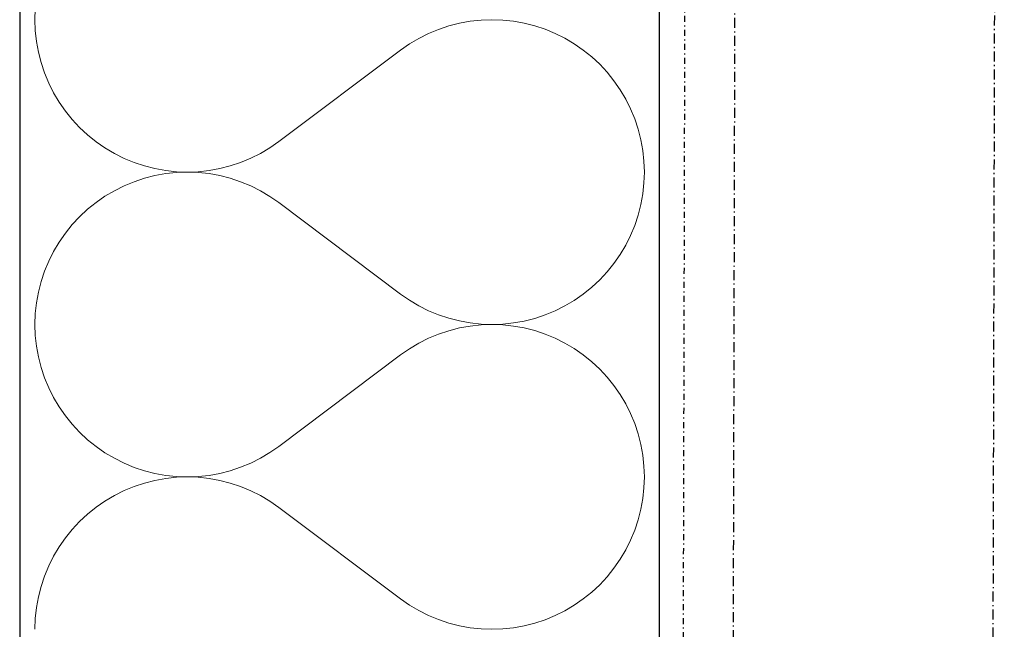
# Model space of a CAD drawing. Header units: millimetres. Extents: x -23738 to 4435, y -2716 to 20653.
# Tile 105 of 160: x -322 to -76, y 3086 to 3238. Entities that reach past the tile are written whole.
import ezdxf

# ---------------------------------------------------------------- set-up
doc = ezdxf.new("R2010")
doc.units = ezdxf.units.MM
doc.header["$MEASUREMENT"] = 0
for name, pattern in [('Wipeout_Contour', [1000, 0, -1000]), ('Čerchovaná M', [4.5, 2.5, -0.85, 0.3, -0.85]), ('Čerchovaná S', [3.5, 1.5, -0.85, 0.3, -0.85])]:
    doc.linetypes.add(name, pattern=pattern)
for name, color, linetype in [('9._POHLED ZÁPADNÍ_2_Nové_Konstrukce - krov', 7, 'Continuous'), ('9._POHLED ZÁPADNÍ_2_Nové_Konstrukce - nosné', 7, 'Continuous'), ('9._POHLED ZÁPADNÍ_2_Nové_Výplně - Povrchové', 7, 'Continuous'), ('9._POHLED ZÁPADNÍ_2_Nové_Výplně – Řezové', 7, 'Continuous'), ('9._POHLED ZÁPADNÍ_2_VÝTAH VAR 1', 7, 'Continuous')]:
    doc.layers.add(name, color=color, linetype=linetype)

# ---------------------------------------------------------------- blocks, each defined once
blk = doc.blocks.new('*X13', base_point=(-24533.14, -6254.22))
at = {"layer": '9._POHLED ZÁPADNÍ_2_Nové_Výplně – Řezové', "color": 21, "linetype": 'Continuous', "lineweight": 20, "true_color": 0xffaaaa}
for p, q in [((-317.79, 3240.81), (-317.88, 3238.1)), ((-317.88, 3238.1), (-317.79, 3235.38)), ((-209.05, 3237.7), (-211.72, 3237.22)), ((-206.34, 3238), (-209.05, 3237.7)), ((-203.62, 3238.1), (-206.34, 3238)), ((-200.9, 3238), (-203.62, 3238.1)), ((-198.2, 3237.71), (-200.9, 3238)), ((-195.52, 3237.23), (-198.2, 3237.71)), ((-317.79, 3235.38), (-317.5, 3232.67)), ((-216.94, 3235.68), (-219.45, 3234.64)), ((-214.36, 3236.54), (-216.94, 3235.68)), ((-211.72, 3237.22), (-214.36, 3236.54)), ((-192.88, 3236.56), (-195.52, 3237.23)), ((-190.3, 3235.7), (-192.88, 3236.56)), ((-187.79, 3234.66), (-190.3, 3235.7)), ((-317.5, 3232.67), (-317.01, 3229.99)), ((-221.88, 3233.42), (-224.22, 3232.03)), ((-219.45, 3234.64), (-221.88, 3233.42)), ((-185.36, 3233.44), (-187.79, 3234.66)), ((-183.02, 3232.06), (-185.36, 3233.44)), ((-317.01, 3229.99), (-316.34, 3227.36)), ((-256.93, 3207.62), (-226.46, 3230.48)), ((-224.22, 3232.03), (-226.46, 3230.48)), ((-180.78, 3230.51), (-183.02, 3232.06)), ((-178.66, 3228.8), (-180.78, 3230.51)), ((-176.67, 3226.95), (-178.66, 3228.8)), ((-316.34, 3227.36), (-315.48, 3224.78)), ((-174.81, 3224.96), (-176.67, 3226.95)), ((-315.48, 3224.78), (-314.44, 3222.26)), ((-173.11, 3222.84), (-174.81, 3224.96)), ((-171.56, 3220.6), (-173.11, 3222.84)), ((-314.44, 3222.26), (-313.22, 3219.83)), ((-170.17, 3218.26), (-171.56, 3220.6)), ((-313.22, 3219.83), (-311.83, 3217.49)), ((-168.95, 3215.83), (-170.17, 3218.26)), ((-311.83, 3217.49), (-310.28, 3215.26)), ((-310.28, 3215.26), (-308.57, 3213.14)), ((-167.91, 3213.32), (-168.95, 3215.83)), ((-308.57, 3213.14), (-306.72, 3211.15)), ((-167.05, 3210.74), (-167.91, 3213.32)), ((-306.72, 3211.15), (-304.73, 3209.3)), ((-166.37, 3208.1), (-167.05, 3210.74)), ((-304.73, 3209.3), (-302.61, 3207.59)), ((-165.89, 3205.42), (-166.37, 3208.1)), ((-302.61, 3207.59), (-300.37, 3206.04)), ((-300.37, 3206.04), (-298.03, 3204.65)), ((-261.5, 3204.68), (-259.16, 3206.07)), ((-259.16, 3206.07), (-256.93, 3207.62)), ((-165.6, 3202.72), (-165.89, 3205.42)), ((-298.03, 3204.65), (-295.6, 3203.44)), ((-295.6, 3203.44), (-293.08, 3202.4)), ((-266.45, 3202.41), (-263.93, 3203.46)), ((-263.93, 3203.46), (-261.5, 3204.68)), ((-293.08, 3202.4), (-290.5, 3201.54)), ((-290.5, 3201.54), (-287.87, 3200.87)), ((-287.87, 3200.87), (-285.19, 3200.38)), ((-274.34, 3200.39), (-271.66, 3200.88)), ((-271.66, 3200.88), (-269.03, 3201.55)), ((-269.03, 3201.55), (-266.45, 3202.41)), ((-165.5, 3200), (-165.6, 3202.72)), ((-290.5, 3198.46), (-293.08, 3197.6)), ((-287.87, 3199.13), (-290.5, 3198.46)), ((-285.19, 3199.62), (-287.87, 3199.13)), ((-285.19, 3200.38), (-282.48, 3200.1)), ((-282.48, 3199.9), (-285.19, 3199.62)), ((-282.48, 3200.1), (-279.76, 3200)), ((-279.76, 3200), (-282.48, 3199.9)), ((-279.76, 3200), (-277.05, 3200.1)), ((-277.05, 3199.9), (-279.76, 3200)), ((-277.05, 3200.1), (-274.34, 3200.39)), ((-274.34, 3199.61), (-277.05, 3199.9)), ((-271.66, 3199.12), (-274.34, 3199.61)), ((-269.03, 3198.45), (-271.66, 3199.12)), ((-266.45, 3197.59), (-269.03, 3198.45)), ((-165.6, 3197.28), (-165.5, 3200)), ((-295.6, 3196.56), (-298.03, 3195.35)), ((-293.08, 3197.6), (-295.6, 3196.56)), ((-263.93, 3196.54), (-266.45, 3197.59)), ((-261.5, 3195.32), (-263.93, 3196.54)), ((-165.89, 3194.58), (-165.6, 3197.28)), ((-300.37, 3193.96), (-302.61, 3192.41)), ((-298.03, 3195.35), (-300.37, 3193.96)), ((-259.16, 3193.93), (-261.5, 3195.32)), ((-256.93, 3192.38), (-259.16, 3193.93)), ((-166.37, 3191.9), (-165.89, 3194.58)), ((-304.73, 3190.7), (-306.72, 3188.85)), ((-302.61, 3192.41), (-304.73, 3190.7)), ((-256.93, 3192.38), (-226.46, 3169.52)), ((-167.05, 3189.26), (-166.37, 3191.9)), ((-306.72, 3188.85), (-308.57, 3186.86)), ((-167.91, 3186.68), (-167.05, 3189.26)), ((-308.57, 3186.86), (-310.28, 3184.74)), ((-168.95, 3184.17), (-167.91, 3186.68)), ((-310.28, 3184.74), (-311.83, 3182.51)), ((-170.17, 3181.74), (-168.95, 3184.17)), ((-311.83, 3182.51), (-313.22, 3180.17)), ((-171.56, 3179.4), (-170.17, 3181.74)), ((-313.22, 3180.17), (-314.44, 3177.74)), ((-173.11, 3177.16), (-171.56, 3179.4)), ((-314.44, 3177.74), (-315.48, 3175.22)), ((-174.81, 3175.04), (-173.11, 3177.16)), ((-315.48, 3175.22), (-316.34, 3172.64)), ((-176.67, 3173.05), (-174.81, 3175.04)), ((-316.34, 3172.64), (-317.01, 3170.01)), ((-180.78, 3169.49), (-178.66, 3171.2)), ((-178.66, 3171.2), (-176.67, 3173.05)), ((-317.01, 3170.01), (-317.5, 3167.33)), ((-226.46, 3169.52), (-224.22, 3167.97)), ((-183.02, 3167.94), (-180.78, 3169.49)), ((-317.5, 3167.33), (-317.79, 3164.62)), ((-224.22, 3167.97), (-221.88, 3166.58)), ((-221.88, 3166.58), (-219.45, 3165.36)), ((-187.79, 3165.34), (-185.36, 3166.56)), ((-185.36, 3166.56), (-183.02, 3167.94)), ((-317.79, 3164.62), (-317.88, 3161.9)), ((-219.45, 3165.36), (-216.94, 3164.32)), ((-216.94, 3164.32), (-214.36, 3163.46)), ((-192.88, 3163.44), (-190.3, 3164.3)), ((-190.3, 3164.3), (-187.79, 3165.34)), ((-317.88, 3161.9), (-317.79, 3159.19)), ((-214.36, 3163.46), (-211.72, 3162.78)), ((-211.72, 3161.03), (-214.36, 3160.35)), ((-211.72, 3162.78), (-209.05, 3162.3)), ((-209.05, 3161.51), (-211.72, 3161.03)), ((-209.05, 3162.3), (-206.34, 3162)), ((-206.34, 3161.81), (-209.05, 3161.51)), ((-206.34, 3162), (-203.62, 3161.9)), ((-203.62, 3161.9), (-206.34, 3161.81)), ((-203.62, 3161.9), (-200.9, 3162)), ((-200.9, 3161.81), (-203.62, 3161.9)), ((-200.9, 3162), (-198.2, 3162.29)), ((-198.2, 3161.52), (-200.9, 3161.81)), ((-198.2, 3162.29), (-195.52, 3162.77)), ((-195.52, 3161.04), (-198.2, 3161.52)), ((-195.52, 3162.77), (-192.88, 3163.44)), ((-192.88, 3160.37), (-195.52, 3161.04)), ((-317.79, 3159.19), (-317.5, 3156.48)), ((-216.94, 3159.49), (-219.45, 3158.45)), ((-214.36, 3160.35), (-216.94, 3159.49)), ((-190.3, 3159.51), (-192.88, 3160.37)), ((-187.79, 3158.47), (-190.3, 3159.51)), ((-317.5, 3156.48), (-317.01, 3153.8)), ((-221.88, 3157.23), (-224.22, 3155.84)), ((-219.45, 3158.45), (-221.88, 3157.23)), ((-185.36, 3157.25), (-187.79, 3158.47)), ((-183.02, 3155.87), (-185.36, 3157.25)), ((-317.01, 3153.8), (-316.34, 3151.17)), ((-256.93, 3131.43), (-226.46, 3154.29)), ((-224.22, 3155.84), (-226.46, 3154.29)), ((-180.78, 3154.31), (-183.02, 3155.87)), ((-178.66, 3152.61), (-180.78, 3154.31)), ((-176.67, 3150.76), (-178.66, 3152.61)), ((-316.34, 3151.17), (-315.48, 3148.59)), ((-174.81, 3148.76), (-176.67, 3150.76)), ((-173.11, 3146.65), (-174.81, 3148.76)), ((-315.48, 3148.59), (-314.44, 3146.07)), ((-171.56, 3144.41), (-173.11, 3146.65)), ((-314.44, 3146.07), (-313.22, 3143.64)), ((-170.17, 3142.07), (-171.56, 3144.41)), ((-313.22, 3143.64), (-311.83, 3141.3)), ((-168.95, 3139.64), (-170.17, 3142.07)), ((-311.83, 3141.3), (-310.28, 3139.07)), ((-310.28, 3139.07), (-308.57, 3136.95)), ((-167.91, 3137.13), (-168.95, 3139.64)), ((-308.57, 3136.95), (-306.72, 3134.96)), ((-167.05, 3134.55), (-167.91, 3137.13)), ((-306.72, 3134.96), (-304.73, 3133.11)), ((-166.37, 3131.91), (-167.05, 3134.55)), ((-304.73, 3133.11), (-302.61, 3131.4)), ((-165.89, 3129.23), (-166.37, 3131.91)), ((-302.61, 3131.4), (-300.37, 3129.85)), ((-300.37, 3129.85), (-298.03, 3128.46)), ((-261.5, 3128.48), (-259.16, 3129.88)), ((-259.16, 3129.88), (-256.93, 3131.43)), ((-165.6, 3126.53), (-165.89, 3129.23)), ((-298.03, 3128.46), (-295.6, 3127.24)), ((-295.6, 3127.24), (-293.08, 3126.2)), ((-266.45, 3126.22), (-263.93, 3127.27)), ((-263.93, 3127.27), (-261.5, 3128.48)), ((-293.08, 3126.2), (-290.5, 3125.35)), ((-290.5, 3125.35), (-287.87, 3124.68)), ((-287.87, 3124.68), (-285.19, 3124.19)), ((-285.19, 3124.19), (-282.48, 3123.9)), ((-277.05, 3123.91), (-274.34, 3124.2)), ((-274.34, 3124.2), (-271.66, 3124.69)), ((-271.66, 3124.69), (-269.03, 3125.36)), ((-269.03, 3125.36), (-266.45, 3126.22)), ((-165.5, 3123.81), (-165.6, 3126.53)), ((-290.5, 3122.27), (-293.08, 3121.41)), ((-287.87, 3122.94), (-290.5, 3122.27)), ((-285.19, 3123.42), (-287.87, 3122.94)), ((-282.48, 3123.71), (-285.19, 3123.42)), ((-282.48, 3123.9), (-279.76, 3123.81)), ((-279.76, 3123.81), (-282.48, 3123.71)), ((-279.76, 3123.81), (-277.05, 3123.91)), ((-277.05, 3123.71), (-279.76, 3123.81)), ((-274.34, 3123.42), (-277.05, 3123.71)), ((-271.66, 3122.93), (-274.34, 3123.42)), ((-269.03, 3122.26), (-271.66, 3122.93)), ((-266.45, 3121.4), (-269.03, 3122.26)), ((-165.6, 3121.09), (-165.5, 3123.81)), ((-295.6, 3120.37), (-298.03, 3119.16)), ((-293.08, 3121.41), (-295.6, 3120.37)), ((-263.93, 3120.35), (-266.45, 3121.4)), ((-261.5, 3119.13), (-263.93, 3120.35)), ((-165.89, 3118.39), (-165.6, 3121.09)), ((-300.37, 3117.77), (-302.61, 3116.22)), ((-298.03, 3119.16), (-300.37, 3117.77)), ((-259.16, 3117.74), (-261.5, 3119.13)), ((-256.93, 3116.19), (-259.16, 3117.74)), ((-166.37, 3115.71), (-165.89, 3118.39)), ((-304.73, 3114.51), (-306.72, 3112.66)), ((-302.61, 3116.22), (-304.73, 3114.51)), ((-256.93, 3116.19), (-226.46, 3093.33)), ((-167.05, 3113.07), (-166.37, 3115.71)), ((-306.72, 3112.66), (-308.57, 3110.67)), ((-167.91, 3110.49), (-167.05, 3113.07)), ((-308.57, 3110.67), (-310.28, 3108.55)), ((-168.95, 3107.98), (-167.91, 3110.49)), ((-310.28, 3108.55), (-311.83, 3106.32)), ((-170.17, 3105.55), (-168.95, 3107.98)), ((-311.83, 3106.32), (-313.22, 3103.98)), ((-171.56, 3103.21), (-170.17, 3105.55)), ((-313.22, 3103.98), (-314.44, 3101.55)), ((-173.11, 3100.97), (-171.56, 3103.21)), ((-314.44, 3101.55), (-315.48, 3099.03)), ((-174.81, 3098.85), (-173.11, 3100.97)), ((-315.48, 3099.03), (-316.34, 3096.45)), ((-176.67, 3096.86), (-174.81, 3098.85)), ((-316.34, 3096.45), (-317.01, 3093.82)), ((-180.78, 3093.3), (-178.66, 3095.01)), ((-178.66, 3095.01), (-176.67, 3096.86)), ((-317.01, 3093.82), (-317.5, 3091.14)), ((-226.46, 3093.33), (-224.22, 3091.78)), ((-183.02, 3091.75), (-180.78, 3093.3)), ((-317.5, 3091.14), (-317.79, 3088.43)), ((-224.22, 3091.78), (-221.88, 3090.39)), ((-221.88, 3090.39), (-219.45, 3089.17)), ((-187.79, 3089.15), (-185.36, 3090.37)), ((-185.36, 3090.37), (-183.02, 3091.75)), ((-317.79, 3088.43), (-317.88, 3085.71)), ((-219.45, 3089.17), (-216.94, 3088.13)), ((-216.94, 3088.13), (-214.36, 3087.27)), ((-214.36, 3087.27), (-211.72, 3086.59)), ((-195.52, 3086.58), (-192.88, 3087.25)), ((-192.88, 3087.25), (-190.3, 3088.11)), ((-190.3, 3088.11), (-187.79, 3089.15)), ((-211.72, 3086.59), (-209.05, 3086.11)), ((-209.05, 3086.11), (-206.34, 3085.81)), ((-206.34, 3085.81), (-203.62, 3085.71)), ((-203.62, 3085.71), (-200.9, 3085.81)), ((-200.9, 3085.81), (-198.2, 3086.1)), ((-198.2, 3086.1), (-195.52, 3086.58))]:
    blk.add_line(p, q, dxfattribs=at)
blk = doc.blocks.new('*X24', base_point=(-24533.14, -6254.22))
at = {"layer": '9._POHLED ZÁPADNÍ_2_Nové_Výplně – Řezové', "color": 21, "linetype": 'Continuous', "lineweight": 20, "true_color": 0xffaaaa}
for p, q in [((-317.79, 3240.81), (-317.88, 3238.1)), ((-317.88, 3238.1), (-317.79, 3235.38)), ((-209.05, 3237.7), (-211.72, 3237.22)), ((-206.34, 3238), (-209.05, 3237.7)), ((-203.62, 3238.1), (-206.34, 3238)), ((-200.9, 3238), (-203.62, 3238.1)), ((-198.2, 3237.71), (-200.9, 3238)), ((-195.52, 3237.23), (-198.2, 3237.71)), ((-317.79, 3235.38), (-317.5, 3232.67)), ((-216.94, 3235.68), (-219.45, 3234.64)), ((-214.36, 3236.54), (-216.94, 3235.68)), ((-211.72, 3237.22), (-214.36, 3236.54)), ((-192.88, 3236.56), (-195.52, 3237.23)), ((-190.3, 3235.7), (-192.88, 3236.56)), ((-187.79, 3234.66), (-190.3, 3235.7)), ((-317.5, 3232.67), (-317.01, 3229.99)), ((-221.88, 3233.42), (-224.22, 3232.03)), ((-219.45, 3234.64), (-221.88, 3233.42)), ((-185.36, 3233.44), (-187.79, 3234.66)), ((-183.02, 3232.06), (-185.36, 3233.44)), ((-317.01, 3229.99), (-316.34, 3227.36)), ((-256.93, 3207.62), (-226.46, 3230.48)), ((-224.22, 3232.03), (-226.46, 3230.48)), ((-180.78, 3230.51), (-183.02, 3232.06)), ((-178.66, 3228.8), (-180.78, 3230.51)), ((-176.67, 3226.95), (-178.66, 3228.8)), ((-316.34, 3227.36), (-315.48, 3224.78)), ((-174.81, 3224.96), (-176.67, 3226.95)), ((-315.48, 3224.78), (-314.44, 3222.26)), ((-173.11, 3222.84), (-174.81, 3224.96)), ((-171.56, 3220.6), (-173.11, 3222.84)), ((-314.44, 3222.26), (-313.22, 3219.83)), ((-170.17, 3218.26), (-171.56, 3220.6)), ((-313.22, 3219.83), (-311.83, 3217.49)), ((-168.95, 3215.83), (-170.17, 3218.26)), ((-311.83, 3217.49), (-310.28, 3215.26)), ((-310.28, 3215.26), (-308.57, 3213.14)), ((-167.91, 3213.32), (-168.95, 3215.83)), ((-308.57, 3213.14), (-306.72, 3211.15)), ((-167.05, 3210.74), (-167.91, 3213.32)), ((-306.72, 3211.15), (-304.73, 3209.3)), ((-166.37, 3208.1), (-167.05, 3210.74)), ((-304.73, 3209.3), (-302.61, 3207.59)), ((-165.89, 3205.42), (-166.37, 3208.1)), ((-302.61, 3207.59), (-300.37, 3206.04)), ((-300.37, 3206.04), (-298.03, 3204.65)), ((-261.5, 3204.68), (-259.16, 3206.07)), ((-259.16, 3206.07), (-256.93, 3207.62)), ((-165.6, 3202.72), (-165.89, 3205.42)), ((-298.03, 3204.65), (-295.6, 3203.44)), ((-295.6, 3203.44), (-293.08, 3202.4)), ((-266.45, 3202.41), (-263.93, 3203.46)), ((-263.93, 3203.46), (-261.5, 3204.68)), ((-293.08, 3202.4), (-290.5, 3201.54)), ((-290.5, 3201.54), (-287.87, 3200.87)), ((-287.87, 3200.87), (-285.19, 3200.38)), ((-274.34, 3200.39), (-271.66, 3200.88)), ((-271.66, 3200.88), (-269.03, 3201.55)), ((-269.03, 3201.55), (-266.45, 3202.41)), ((-165.5, 3200), (-165.6, 3202.72)), ((-290.5, 3198.46), (-293.08, 3197.6)), ((-287.87, 3199.13), (-290.5, 3198.46)), ((-285.19, 3199.62), (-287.87, 3199.13)), ((-285.19, 3200.38), (-282.48, 3200.1)), ((-282.48, 3199.9), (-285.19, 3199.62)), ((-282.48, 3200.1), (-279.76, 3200)), ((-279.76, 3200), (-282.48, 3199.9)), ((-279.76, 3200), (-277.05, 3200.1)), ((-277.05, 3199.9), (-279.76, 3200)), ((-277.05, 3200.1), (-274.34, 3200.39)), ((-274.34, 3199.61), (-277.05, 3199.9)), ((-271.66, 3199.12), (-274.34, 3199.61)), ((-269.03, 3198.45), (-271.66, 3199.12)), ((-266.45, 3197.59), (-269.03, 3198.45)), ((-165.6, 3197.28), (-165.5, 3200)), ((-295.6, 3196.56), (-298.03, 3195.35)), ((-293.08, 3197.6), (-295.6, 3196.56)), ((-263.93, 3196.54), (-266.45, 3197.59)), ((-261.5, 3195.32), (-263.93, 3196.54)), ((-165.89, 3194.58), (-165.6, 3197.28)), ((-300.37, 3193.96), (-302.61, 3192.41)), ((-298.03, 3195.35), (-300.37, 3193.96)), ((-259.16, 3193.93), (-261.5, 3195.32)), ((-256.93, 3192.38), (-259.16, 3193.93)), ((-166.37, 3191.9), (-165.89, 3194.58)), ((-304.73, 3190.7), (-306.72, 3188.85)), ((-302.61, 3192.41), (-304.73, 3190.7)), ((-256.93, 3192.38), (-226.46, 3169.52)), ((-167.05, 3189.26), (-166.37, 3191.9)), ((-306.72, 3188.85), (-308.57, 3186.86)), ((-167.91, 3186.68), (-167.05, 3189.26)), ((-308.57, 3186.86), (-310.28, 3184.74)), ((-168.95, 3184.17), (-167.91, 3186.68)), ((-310.28, 3184.74), (-311.83, 3182.51)), ((-170.17, 3181.74), (-168.95, 3184.17)), ((-311.83, 3182.51), (-313.22, 3180.17)), ((-171.56, 3179.4), (-170.17, 3181.74)), ((-313.22, 3180.17), (-314.44, 3177.74)), ((-173.11, 3177.16), (-171.56, 3179.4)), ((-314.44, 3177.74), (-315.48, 3175.22)), ((-174.81, 3175.04), (-173.11, 3177.16)), ((-315.48, 3175.22), (-316.34, 3172.64)), ((-176.67, 3173.05), (-174.81, 3175.04)), ((-316.34, 3172.64), (-317.01, 3170.01)), ((-180.78, 3169.49), (-178.66, 3171.2)), ((-178.66, 3171.2), (-176.67, 3173.05)), ((-317.01, 3170.01), (-317.5, 3167.33)), ((-226.46, 3169.52), (-224.22, 3167.97)), ((-183.02, 3167.94), (-180.78, 3169.49)), ((-317.5, 3167.33), (-317.79, 3164.62)), ((-224.22, 3167.97), (-221.88, 3166.58)), ((-221.88, 3166.58), (-219.45, 3165.36)), ((-187.79, 3165.34), (-185.36, 3166.56)), ((-185.36, 3166.56), (-183.02, 3167.94)), ((-317.79, 3164.62), (-317.88, 3161.9)), ((-219.45, 3165.36), (-216.94, 3164.32)), ((-216.94, 3164.32), (-214.36, 3163.46)), ((-192.88, 3163.44), (-190.3, 3164.3)), ((-190.3, 3164.3), (-187.79, 3165.34)), ((-317.88, 3161.9), (-317.79, 3159.19)), ((-214.36, 3163.46), (-211.72, 3162.78)), ((-211.72, 3161.03), (-214.36, 3160.35)), ((-211.72, 3162.78), (-209.05, 3162.3)), ((-209.05, 3161.51), (-211.72, 3161.03)), ((-209.05, 3162.3), (-206.34, 3162)), ((-206.34, 3161.81), (-209.05, 3161.51)), ((-206.34, 3162), (-203.62, 3161.9)), ((-203.62, 3161.9), (-206.34, 3161.81)), ((-203.62, 3161.9), (-200.9, 3162)), ((-200.9, 3161.81), (-203.62, 3161.9)), ((-200.9, 3162), (-198.2, 3162.29)), ((-198.2, 3161.52), (-200.9, 3161.81)), ((-198.2, 3162.29), (-195.52, 3162.77)), ((-195.52, 3161.04), (-198.2, 3161.52)), ((-195.52, 3162.77), (-192.88, 3163.44)), ((-192.88, 3160.37), (-195.52, 3161.04)), ((-317.79, 3159.19), (-317.5, 3156.48)), ((-216.94, 3159.49), (-219.45, 3158.45)), ((-214.36, 3160.35), (-216.94, 3159.49)), ((-190.3, 3159.51), (-192.88, 3160.37)), ((-187.79, 3158.47), (-190.3, 3159.51)), ((-317.5, 3156.48), (-317.01, 3153.8)), ((-221.88, 3157.23), (-224.22, 3155.84)), ((-219.45, 3158.45), (-221.88, 3157.23)), ((-185.36, 3157.25), (-187.79, 3158.47)), ((-183.02, 3155.87), (-185.36, 3157.25)), ((-317.01, 3153.8), (-316.34, 3151.17)), ((-256.93, 3131.43), (-226.46, 3154.29)), ((-224.22, 3155.84), (-226.46, 3154.29)), ((-180.78, 3154.31), (-183.02, 3155.87)), ((-178.66, 3152.61), (-180.78, 3154.31)), ((-176.67, 3150.76), (-178.66, 3152.61)), ((-316.34, 3151.17), (-315.48, 3148.59)), ((-174.81, 3148.76), (-176.67, 3150.76)), ((-173.11, 3146.65), (-174.81, 3148.76)), ((-315.48, 3148.59), (-314.44, 3146.07)), ((-171.56, 3144.41), (-173.11, 3146.65)), ((-314.44, 3146.07), (-313.22, 3143.64)), ((-170.17, 3142.07), (-171.56, 3144.41)), ((-313.22, 3143.64), (-311.83, 3141.3)), ((-168.95, 3139.64), (-170.17, 3142.07)), ((-311.83, 3141.3), (-310.28, 3139.07)), ((-310.28, 3139.07), (-308.57, 3136.95)), ((-167.91, 3137.13), (-168.95, 3139.64)), ((-308.57, 3136.95), (-306.72, 3134.96)), ((-167.05, 3134.55), (-167.91, 3137.13)), ((-306.72, 3134.96), (-304.73, 3133.11)), ((-166.37, 3131.91), (-167.05, 3134.55)), ((-304.73, 3133.11), (-302.61, 3131.4)), ((-165.89, 3129.23), (-166.37, 3131.91)), ((-302.61, 3131.4), (-300.37, 3129.85)), ((-300.37, 3129.85), (-298.03, 3128.46)), ((-261.5, 3128.48), (-259.16, 3129.88)), ((-259.16, 3129.88), (-256.93, 3131.43)), ((-165.6, 3126.53), (-165.89, 3129.23)), ((-298.03, 3128.46), (-295.6, 3127.24)), ((-295.6, 3127.24), (-293.08, 3126.2)), ((-266.45, 3126.22), (-263.93, 3127.27)), ((-263.93, 3127.27), (-261.5, 3128.48)), ((-293.08, 3126.2), (-290.5, 3125.35)), ((-290.5, 3125.35), (-287.87, 3124.68)), ((-287.87, 3124.68), (-285.19, 3124.19)), ((-285.19, 3124.19), (-282.48, 3123.9)), ((-277.05, 3123.91), (-274.34, 3124.2)), ((-274.34, 3124.2), (-271.66, 3124.69)), ((-271.66, 3124.69), (-269.03, 3125.36)), ((-269.03, 3125.36), (-266.45, 3126.22)), ((-165.5, 3123.81), (-165.6, 3126.53)), ((-290.5, 3122.27), (-293.08, 3121.41)), ((-287.87, 3122.94), (-290.5, 3122.27)), ((-285.19, 3123.42), (-287.87, 3122.94)), ((-282.48, 3123.71), (-285.19, 3123.42)), ((-282.48, 3123.9), (-279.76, 3123.81)), ((-279.76, 3123.81), (-282.48, 3123.71)), ((-279.76, 3123.81), (-277.05, 3123.91)), ((-277.05, 3123.71), (-279.76, 3123.81)), ((-274.34, 3123.42), (-277.05, 3123.71)), ((-271.66, 3122.93), (-274.34, 3123.42)), ((-269.03, 3122.26), (-271.66, 3122.93)), ((-266.45, 3121.4), (-269.03, 3122.26)), ((-165.6, 3121.09), (-165.5, 3123.81)), ((-295.6, 3120.37), (-298.03, 3119.16)), ((-293.08, 3121.41), (-295.6, 3120.37)), ((-263.93, 3120.35), (-266.45, 3121.4)), ((-261.5, 3119.13), (-263.93, 3120.35)), ((-165.89, 3118.39), (-165.6, 3121.09)), ((-300.37, 3117.77), (-302.61, 3116.22)), ((-298.03, 3119.16), (-300.37, 3117.77)), ((-259.16, 3117.74), (-261.5, 3119.13)), ((-256.93, 3116.19), (-259.16, 3117.74)), ((-166.37, 3115.71), (-165.89, 3118.39)), ((-304.73, 3114.51), (-306.72, 3112.66)), ((-302.61, 3116.22), (-304.73, 3114.51)), ((-256.93, 3116.19), (-226.46, 3093.33)), ((-167.05, 3113.07), (-166.37, 3115.71)), ((-306.72, 3112.66), (-308.57, 3110.67)), ((-167.91, 3110.49), (-167.05, 3113.07)), ((-308.57, 3110.67), (-310.28, 3108.55)), ((-168.95, 3107.98), (-167.91, 3110.49)), ((-310.28, 3108.55), (-311.83, 3106.32)), ((-170.17, 3105.55), (-168.95, 3107.98)), ((-311.83, 3106.32), (-313.22, 3103.98)), ((-171.56, 3103.21), (-170.17, 3105.55)), ((-313.22, 3103.98), (-314.44, 3101.55)), ((-173.11, 3100.97), (-171.56, 3103.21)), ((-314.44, 3101.55), (-315.48, 3099.03)), ((-174.81, 3098.85), (-173.11, 3100.97)), ((-315.48, 3099.03), (-316.34, 3096.45)), ((-176.67, 3096.86), (-174.81, 3098.85)), ((-316.34, 3096.45), (-317.01, 3093.82)), ((-180.78, 3093.3), (-178.66, 3095.01)), ((-178.66, 3095.01), (-176.67, 3096.86)), ((-317.01, 3093.82), (-317.5, 3091.14)), ((-226.46, 3093.33), (-224.22, 3091.78)), ((-183.02, 3091.75), (-180.78, 3093.3)), ((-317.5, 3091.14), (-317.79, 3088.43)), ((-224.22, 3091.78), (-221.88, 3090.39)), ((-221.88, 3090.39), (-219.45, 3089.17)), ((-187.79, 3089.15), (-185.36, 3090.37)), ((-185.36, 3090.37), (-183.02, 3091.75)), ((-317.79, 3088.43), (-317.88, 3085.71)), ((-219.45, 3089.17), (-216.94, 3088.13)), ((-216.94, 3088.13), (-214.36, 3087.27)), ((-214.36, 3087.27), (-211.72, 3086.59)), ((-195.52, 3086.58), (-192.88, 3087.25)), ((-192.88, 3087.25), (-190.3, 3088.11)), ((-190.3, 3088.11), (-187.79, 3089.15)), ((-211.72, 3086.59), (-209.05, 3086.11)), ((-209.05, 3086.11), (-206.34, 3085.81)), ((-206.34, 3085.81), (-203.62, 3085.71)), ((-203.62, 3085.71), (-200.9, 3085.81)), ((-200.9, 3085.81), (-198.2, 3086.1)), ((-198.2, 3086.1), (-195.52, 3086.58))]:
    blk.add_line(p, q, dxfattribs=at)

msp = doc.modelspace()

# ---------------------------------------------------------------- linework, layer by layer
at = {"layer": '9._POHLED ZÁPADNÍ_2_Nové_Konstrukce - krov', "color": 1, "linetype": 'Čerchovaná M', "lineweight": 25}
for p, q in [((-147.2, 1400.03), (-140.46, 4257.41)), ((-82.76, 1184.64), (-75.51, 4257.25))]:
    msp.add_line(p, q, dxfattribs=at)

# ---------------------------------------------------------------- wipeouts: each hides what was drawn before it
at = {"color": 254, "linetype": 'Wipeout_Contour', "lineweight": 0, "ltscale": 36793.983046}
msp.add_wipeout([(-161.69, 351.47), (-161.69, 17956.84), (-321.69, 17969.56), (-321.69, 351.48)], dxfattribs=at).dxf.layer = '9._POHLED ZÁPADNÍ_2_Nové_Výplně - Povrchové'

# ---------------------------------------------------------------- next in the draw order: linework, layer by layer
at = {"layer": '9._POHLED ZÁPADNÍ_2_Nové_Konstrukce - nosné', "color": 1, "linetype": 'Continuous', "lineweight": 25, "flags": 128}
for points in [[(-161.69, 351.47), (-161.69, 18117.35)], [(-321.69, 17969.56), (-321.69, 351.48)]]:
    msp.add_lwpolyline(points, dxfattribs=at)

# ---------------------------------------------------------------- next in the draw order: wipeouts: each hides what was drawn before it
at = {"color": 254, "linetype": 'Wipeout_Contour', "lineweight": 0, "ltscale": 8778.600966}
msp.add_wipeout([(-321.69, 351.48), (-161.69, 351.47), (-161.69, 3949.14), (-321.69, 3949.14)], dxfattribs=at).dxf.layer = '9._POHLED ZÁPADNÍ_2_Nové_Výplně – Řezové'

# ---------------------------------------------------------------- next in the draw order: linework, layer by layer
at = {"layer": '9._POHLED ZÁPADNÍ_2_Nové_Konstrukce - nosné', "color": 1, "linetype": 'Continuous', "lineweight": 25, "flags": 128}
for points in [[(-161.69, 351.47), (-161.69, 18117.35)], [(-321.69, 17969.56), (-321.69, 351.48)]]:
    msp.add_lwpolyline(points, dxfattribs=at)

# ---------------------------------------------------------------- next in the draw order: block references
at = {"layer": '9._POHLED ZÁPADNÍ_2_VÝTAH VAR 1', "color": 9, "linetype": 'Continuous', "lineweight": 13}
msp.add_blockref('*X13', (-24533.14, -6254.22), dxfattribs=at)

# ---------------------------------------------------------------- next in the draw order: wipeouts: each hides what was drawn before it
at = {"color": 254, "linetype": 'Wipeout_Contour', "lineweight": 0, "ltscale": 8775.620918}
msp.add_wipeout([(-321.69, 351.47), (-161.69, 351.47), (-161.69, 3947.65), (-321.69, 3947.65)], dxfattribs=at).dxf.layer = '9._POHLED ZÁPADNÍ_2_Nové_Výplně – Řezové'

# ---------------------------------------------------------------- next in the draw order: linework, layer by layer
at = {"layer": '9._POHLED ZÁPADNÍ_2_Nové_Konstrukce - krov', "color": 1, "linetype": 'Čerchovaná S', "lineweight": 25}
msp.add_line((-161.55, 616.04), (-152.96, 4257.44), dxfattribs=at)
at = {"layer": '9._POHLED ZÁPADNÍ_2_Nové_Konstrukce - nosné', "color": 1, "linetype": 'Continuous', "lineweight": 25, "flags": 128}
for points in [[(-321.69, 3947.65), (-321.69, 351.47)], [(-161.69, 351.47), (-161.69, 3947.65)]]:
    msp.add_lwpolyline(points, dxfattribs=at)

# ---------------------------------------------------------------- next in the draw order: block references
at = {"layer": '9._POHLED ZÁPADNÍ_2_VÝTAH VAR 1', "color": 9, "linetype": 'Continuous', "lineweight": 13}
msp.add_blockref('*X24', (-24533.14, -6254.22), dxfattribs=at)

doc.saveas('drawing.dxf')
